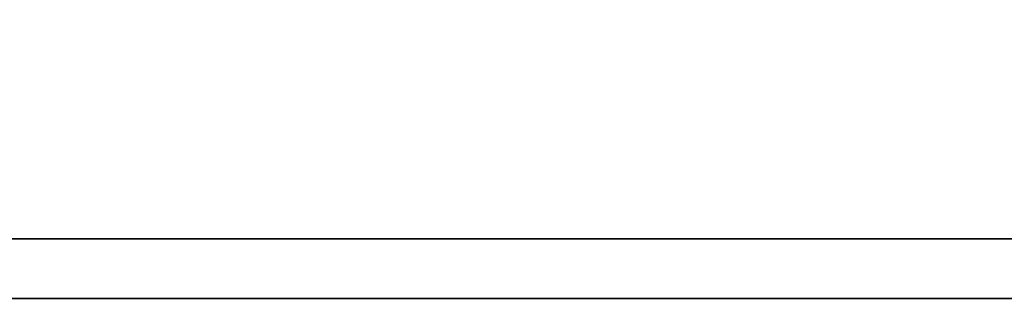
# Model space of a CAD drawing. Header units: millimetres. Extents: x 340 to 654, y 334 to 449.
# Tile 34 of 53: x 567.05 to 570.74, y 367.69 to 368.74. Entities that reach past the tile are written whole.
import ezdxf

# ---------------------------------------------------------------- set-up
doc = ezdxf.new("R2010")
doc.units = ezdxf.units.MM
doc.layers.add('DIM', color=4, linetype='Continuous')
doc.layers.add('layer 1', color=7, linetype='Continuous')

# ---------------------------------------------------------------- blocks, each defined once
blk = doc.blocks.new('TBI MOTION logo(完整正式版)')
at = {"layer": 'layer 1', "color": 22, "lineweight": 35}
blk.add_open_spline([(75.90875, -9.47875), (75.90875, -9.47875), (75.90875, -12.28625), (75.90875, -12.28625), (75.90875, -12.28625), (75.90875, -12.28625), (75.90875, -12.47875), (75.90875, -12.47875), (75.90875, -12.47875), (75.90875, -12.47875), (75.71625, -12.47875), (75.71625, -12.47875), (75.71625, -12.47875), (75.71625, -12.47875), (-88.32874999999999, -12.47875), (-88.32874999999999, -12.47875), (-88.32874999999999, -12.47875), (-88.32874999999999, -12.47875), (-88.32874999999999, -13.29375), (-88.32874999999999, -13.29375), (-88.32874999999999, -13.29375), (-88.32874999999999, -13.29375), (82.89125, -13.29375), (82.89125, -13.29375), (82.89125, -13.29375), (82.89125, -13.29375), (75.90875, -9.47875), (75.90875, -9.47875)], degree=3, knots=[0, 0, 0, 0, 0.1428571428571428, 0.1428571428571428, 0.1428571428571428, 0.1428571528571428, 0.2857142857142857, 0.2857142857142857, 0.2857142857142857, 0.2857142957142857, 0.4285714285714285, 0.4285714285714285, 0.4285714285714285, 0.4285714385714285, 0.5714285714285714, 0.5714285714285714, 0.5714285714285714, 0.5714285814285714, 0.7142857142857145, 0.7142857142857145, 0.7142857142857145, 0.7142857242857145, 0.8571428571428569, 0.8571428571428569, 0.8571428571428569, 0.8571428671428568, 1, 1, 1, 1], dxfattribs=at)

msp = doc.modelspace()

# ---------------------------------------------------------------- block references
at = {"layer": 'DIM', "color": 7, "xscale": 0.2736514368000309, "yscale": 0.2736514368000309, "zscale": 0.2736514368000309}
msp.add_blockref('TBI MOTION logo(完整正式版)', (577.0629467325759, 371.3291704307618), dxfattribs=at)

doc.saveas('drawing.dxf')
